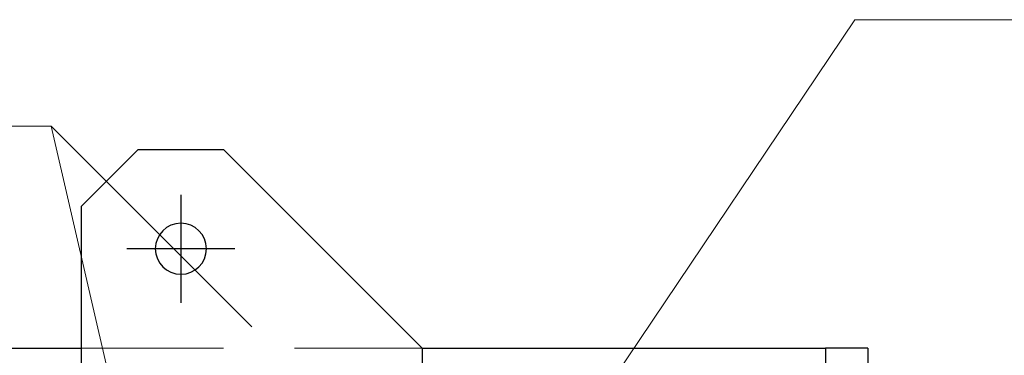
# Model space of a CAD drawing. Header units: millimetres. Extents: x 3528 to 4122, y 12044 to 12491.
# Tile 37 of 58: x 3930.23 to 3947.58, y 12230.43 to 12236.34. Entities that reach past the tile are written whole.
import ezdxf

# ---------------------------------------------------------------- set-up
doc = ezdxf.new("R2010")
doc.units = ezdxf.units.MM
doc.header["$LTSCALE"] = 10
doc.linetypes.add('HIDDEN', pattern=[0.375, 0.25, -0.125])
doc.linetypes.add('MITTE', pattern=[2, 1.25, -0.25, 0.25, -0.25])
doc.layers.get('Defpoints').update_dxf_attribs({"color": 1})
for name, color, linetype, lineweight in [('PS_DIM', 4, 'Continuous', 13), ('PS_Hidden', 2, 'HIDDEN', 9), ('PS_Pos', 1, 'Continuous', 15), ('PS_SOLID', 7, 'Continuous', 30)]:
    doc.layers.add(name, color=color, linetype=linetype, lineweight=lineweight)
doc.layers.add('PS_MID', color=5, linetype='MITTE')
doc.layers.add('PS_SHAPE', color=3, linetype='Continuous')
doc.styles.add('simplex', font='simplex.shx', dxfattribs={"width": 0.75})
doc.dimstyles.new('1_20_GŁ_DS1-LS20', dxfattribs={"dimtxt": 2, "dimasz": 2, "dimexe": 2, "dimexo": 5, "dimgap": 1, "dimtad": 1, "dimjust": 4, "dimdec": 0, "dimlfac": 20, "dimtxsty": 'simplex', "dimblk1": 'NONE', "dimsah": 1, "dimcen": 2, "dimclrd": 256, "dimclre": 256, "dimclrt": 4, "dimadec": 1, "dimazin": 0, "dimtfac": 1, "dimtdec": 0, "dimtmove": 2, "dimatfit": 3, "dimfxl": 1, "dimarcsym": 0})
doc.dimstyles.new('1_20_PRZ', dxfattribs={"dimtxt": 2, "dimasz": 1, "dimexe": 2, "dimexo": 5, "dimgap": 1, "dimtad": 1, "dimdec": 0, "dimlfac": 20, "dimtxsty": 'simplex', "dimblk": 'dimznak', "dimcen": 2, "dimse1": 1, "dimse2": 1, "dimclrd": 256, "dimclrt": 4, "dimadec": 1, "dimazin": 0, "dimtfac": 1, "dimtdec": 0, "dimtix": 1, "dimtmove": 2, "dimatfit": 3, "dimldrblk": 'dim-grot', "dimfxl": 1, "dimarcsym": 0})

# ---------------------------------------------------------------- blocks, each defined once
blk = doc.blocks.new('*D93')
at = {"layer": 'Defpoints', "color": 0, "transparency": 16777216}
for p in [(3945.171, 12230.554), (3585.581, 12220.304), (3945.171, 12208.592)]:
    blk.add_point(p, dxfattribs=at)
at = {"layer": 'PS_DIM', "lineweight": -2, "transparency": 16777216}
for p, q in [((3945.171, 12225.554), (3945.171, 12206.592)), ((3585.581, 12215.304), (3585.581, 12206.592)), ((3585.581, 12208.592), (3943.171, 12208.592))]:
    blk.add_line(p, q, dxfattribs=at)
at = {"layer": 'PS_DIM', "transparency": 16777216}
blk.add_solid([(3943.171, 12208.925), (3943.171, 12208.258), (3945.171, 12208.592)], dxfattribs=at)
at = {"layer": 'PS_DIM', "color": 4, "transparency": 16777216, "insert": (3943.151, 12212.826), "char_height": 2, "attachment_point": 5, "rotation": 90, "style": 'simplex'}
blk.add_mtext('14882', dxfattribs=at)
blk = doc.blocks.new('_None')
blk = doc.blocks.new('dimznak')
at = {"color": 0}
for points in [[(0, 2), (0, -2)], [(-2, 0), (2, 0)]]:
    blk.add_lwpolyline(points, dxfattribs=at)
at = {"color": 2}
blk.add_lwpolyline([(1, 1), (-1, -1)], dxfattribs=at)
blk = doc.blocks.new('*D113')
at = {"layer": 'Defpoints', "color": 0, "transparency": 16777216}
for p in [(3937.82, 12229.804), (3954.543, 12229.804), (3937.719, 12228.304)]:
    blk.add_point(p, dxfattribs=at)
at = {"layer": 'PS_DIM', "lineweight": -2, "transparency": 16777216}
for p, q in [((3954.543, 12230.804), (3954.543, 12231.804)), ((3954.543, 12228.304), (3954.543, 12229.804)), ((3954.543, 12227.304), (3954.543, 12226.304))]:
    blk.add_line(p, q, dxfattribs=at)
for p, rotation in [((3954.543, 12229.804), 270), ((3954.543, 12228.304), 90)]:
    blk.add_blockref('dimznak', p, dxfattribs=dict(at, rotation=rotation))
at = {"layer": 'PS_DIM', "color": 4, "transparency": 16777216, "insert": (3952.543, 12231.664), "char_height": 2, "attachment_point": 5, "rotation": 90, "style": 'simplex'}
blk.add_mtext('30', dxfattribs=at)
blk = doc.blocks.new('dim-grot')
blk.add_hatch(color=256).paths.add_polyline_path([(0, 0), (-2, 0.5), (-2, -0.5)])
blk.add_lwpolyline([(0, 0), (-2, 0.5), (-2, -0.5), (0, 0)])
blk = doc.blocks.new('*X366')
at = {"layer": 'PS_Hidden', "color": 2, "linetype": 'HIDDEN'}
blk.add_line((3931.319, 12230.554), (3937.319, 12230.554), dxfattribs=at)
at = {"layer": 'PS_MID', "color": 5, "linetype": 'MITTE'}
for p, q in [((3933.069, 12233.254), (3933.069, 12231.354)), ((3934.019, 12232.304), (3932.119, 12232.304))]:
    blk.add_line(p, q, dxfattribs=at)
at = {"layer": 'PS_SOLID', "color": 7, "linetype": 'Continuous'}
for p, q in [((3932.319, 12234.054), (3931.319, 12233.054)), ((3932.319, 12234.054), (3933.819, 12234.054)), ((3937.319, 12230.554), (3933.819, 12234.054)), ((3931.319, 12229.804), (3931.319, 12233.054)), ((3910.332, 12230.554), (3931.319, 12230.554)), ((3937.319, 12230.554), (3944.427, 12230.554)), ((3937.319, 12230.554), (3937.319, 12229.804)), ((3944.427, 12230.554), (3944.427, 12229.804)), ((3945.171, 12230.554), (3944.427, 12230.554)), ((3945.171, 12230.554), (3945.171, 12219.554))]:
    blk.add_line(p, q, dxfattribs=at)
at = {"layer": 'PS_SOLID', "color": 7, "extrusion": (0, 0, -1)}
blk.add_circle((-3933.069, 12232.304), 0.45, dxfattribs=at)
blk = doc.blocks.new('*X387')
at = {"color": 1}
for p, q in [((3937.519, 12225.304), (3944.944, 12236.341)), ((3944.944, 12236.341), (3949.944, 12236.341))]:
    blk.add_line(p, q, dxfattribs=at)
blk = doc.blocks.new('*X388')
at = {"color": 1}
for p in [(3925.783, 12234.464), (3934.319, 12219.179)]:
    blk.add_line(p, (3930.783, 12234.464), dxfattribs=at)
blk = doc.blocks.new('*X389')
at = {"color": 1}
for p in [(3925.783, 12234.464), (3934.319, 12230.929)]:
    blk.add_line(p, (3930.783, 12234.464), dxfattribs=at)

msp = doc.modelspace()

# ---------------------------------------------------------------- block references
at = {"layer": 'PS_Pos'}
for name in ['*X387', '*X388', '*X389']:
    msp.add_blockref(name, (0, 0), dxfattribs=at)
at = {"layer": 'PS_SHAPE'}
msp.add_blockref('*X366', (0, 0), dxfattribs=at)

# ---------------------------------------------------------------- dimensions: what is measured, and where the dimension line sits
at = {"layer": 'PS_DIM'}
dim = msp.add_linear_dim(base=(3954.543, 12229.804), p1=(3937.719, 12228.304), p2=(3937.82, 12229.804), angle=90, dimstyle='1_20_PRZ', dxfattribs=at)
dim.commit()
dim.dimension.update_dxf_attribs({"geometry": '*D113', "text_midpoint": (3952.543, 12231.664), "dimtype": 128})
dim = msp.add_linear_dim(base=(3945.171, 12208.592), p1=(3585.581, 12220.304), p2=(3945.171, 12230.554), text='14882', dimstyle='1_20_GŁ_DS1-LS20', dxfattribs=at)
dim.commit()
dim.dimension.update_dxf_attribs({"geometry": '*D93', "text_midpoint": (3943.151, 12212.826), "dimtype": 128, "text_rotation": 90})

doc.saveas('drawing.dxf')
